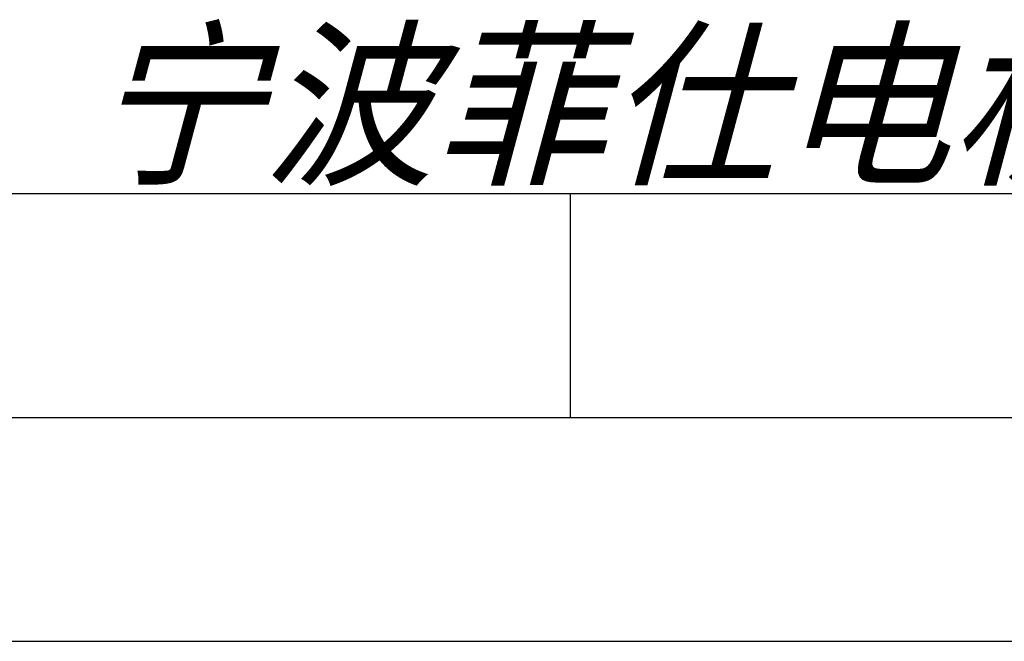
# Model space of a CAD drawing. Header units: millimetres. Extents: x 0 to 420, y 0 to 297.
# Tile 17 of 26: x 301 to 323, y 0 to 14. Entities that reach past the tile are written whole.
import ezdxf

# ---------------------------------------------------------------- set-up
doc = ezdxf.new("R2010")
doc.units = ezdxf.units.MM
doc.header["$LTSCALE"] = 23.1
doc.layers.get('0').update_dxf_attribs({"linetype": 'CONTINUOUS'})
doc.styles.add('TEXTSTYLE_7', font='txt')

# ---------------------------------------------------------------- blocks, each defined once
blk = doc.blocks.new('LOGO_PHASE_NINGBO_BL1', base_point=(320.75, 22.5))
at = {"color": 2, "linetype": 'CONTINUOUS', "style": 'TEXTSTYLE_7', "oblique": 15}
blk.add_text('宁波菲仕电机技术有限公司', height=2.9513, dxfattribs=at).set_placement((303.042, 10.5))

msp = doc.modelspace()

# ---------------------------------------------------------------- linework, layer by layer
at = {"color": 7, "linetype": 'CONTINUOUS'}
msp.add_line((25, 10), (410, 10), dxfattribs=at)
at = {"color": 2, "linetype": 'CONTINUOUS'}
for p, q in [((313.75, 5), (313.75, 10)), ((20, 5), (415, 5)), ((237.25, 0), (420, 0))]:
    msp.add_line(p, q, dxfattribs=at)

# ---------------------------------------------------------------- block references
msp.add_blockref('LOGO_PHASE_NINGBO_BL1', (320.75, 22.49989), dxfattribs=at)

doc.saveas('drawing.dxf')
